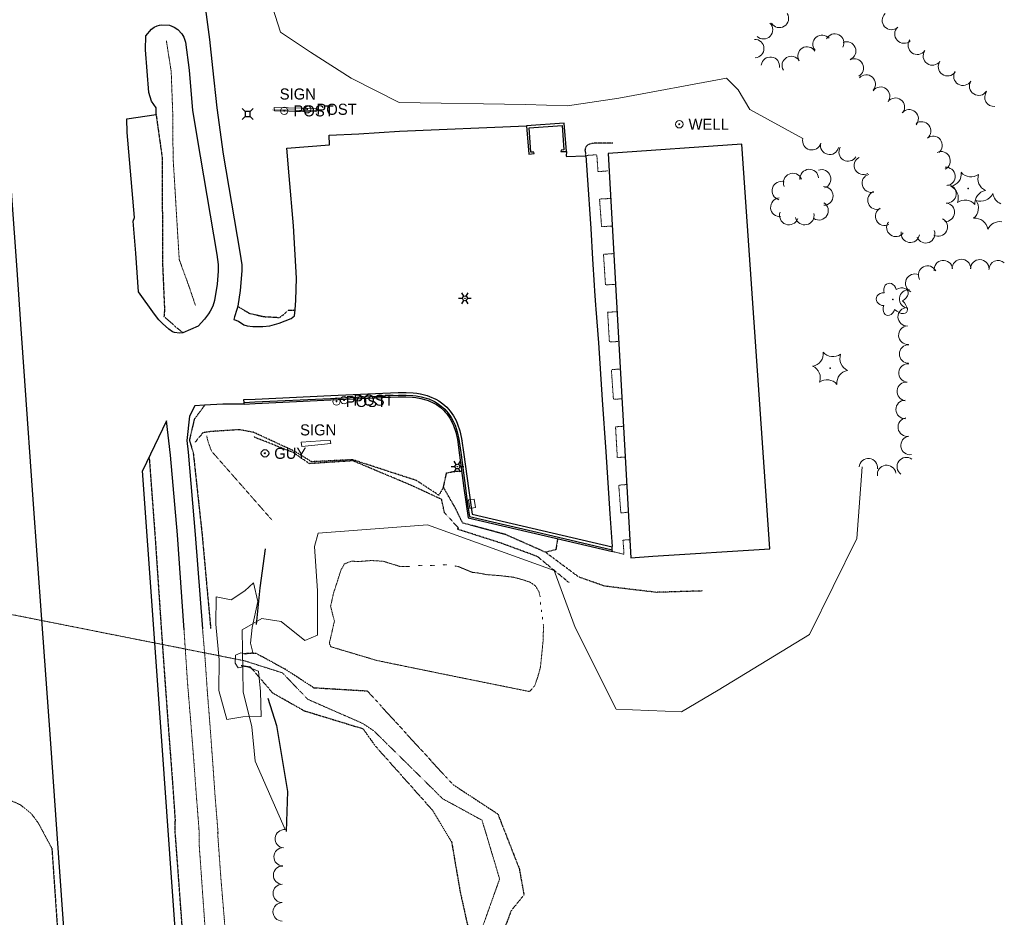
# Model space of a CAD drawing. Extents: x 386588 to 390135, y 96998 to 113606.
# Tile 70 of 93: x 388472 to 388899, y 106480 to 106869. Entities that reach past the tile are written whole.
import ezdxf
from ezdxf.enums import TextEntityAlignment as Align

# ---------------------------------------------------------------- set-up
doc = ezdxf.new("R2010")
doc.units = 0
doc.header["$MEASUREMENT"] = 0
for name, pattern in [('Echnl', [0.4, 0.145, -0.02, 0.01, -0.02, 0.01, -0.02, 0.01, -0.02, 0.145]), ('Wisdot1', [0.0625, 0.03125, -0.03125]), ('Wisdot3', [0.1875, 0.125, -0.0625]), ('Wisdot5', [0.1, 0.05, -0.05]), ('Wisdot6', [0.375, 0.125, -0.0625, 0.03125, -0.0625, 0.03125, -0.0625])]:
    doc.linetypes.add(name, pattern=pattern)
for name, color, linetype, lineweight in [('E_BLD', 241, 'Continuous', 25), ('E_DRN', 40, 'Continuous', 15), ('E_DRN_Pipe', 5, 'Wisdot5', 15), ('E_DRN_RipRap', 40, 'Eripr', 15), ('E_DTM_BreakLines', 30, 'Continuous', 25), ('E_DTM_SlopeBottom', 3, 'Wisdot1', 25), ('E_DTM_SlopeTop', 3, 'Wisdot1', 25), ('E_DWY', 2, 'Wisdot3', 15), ('E_LAND_TreeLine', 3, 'Etrel', 15), ('E_LAND_Vegetation', 3, 'Continuous', 15), ('E_LTG', 21, 'Continuous', 25), ('E_MISCPROP', 30, 'Continuous', 15), ('E_MISCPROP_Well', 4, 'Continuous', 15), ('E_PATH_Sidewalk', 2, 'Wisdot5', 15), ('E_RDWY', 21, 'Continuous', 25), ('E_RDWY_AsphConc', 200, 'Continuous', 25), ('E_RDWY_C_and_G', 21, 'Continuous', 25), ('E_RDWY_Gravel', 21, 'Wisdot3', 25), ('E_SGN', 21, 'Continuous', 15), ('E_UTL_AG_Bold', 30, 'Continuous', 25), ('E_UTL_EGuyWire', 200, 'Continuous', 25), ('E_WAL', 40, 'Continuous', 25), ('E_WTR', 4, 'Wisdot6', 15), ('E_WTR_Channel', 4, 'Echnl', 15), ('E_WTR_Edge', 4, 'Echnl', 25), ('E_WTR_FlowLine', 4, 'Wisdot6', 15)]:
    doc.layers.add(name, color=color, linetype=linetype, lineweight=lineweight)
doc.styles.add('Style-dot_font5', font='dot_font5.shx')
doc.linetypes.add('Eripr', pattern='A,0,[90,dgnlstyle-ewdotudls.shx,S=0.000323,R=0,X=0,Y=0],-0.032175,[91,dgnlstyle-ewdotudls.shx,S=0.000413,R=0,X=0,Y=0],-0.051695,[92,dgnlstyle-ewdotudls.shx,S=0.000348,R=0,X=0,Y=0],-0.03362', length=0.11749)
doc.linetypes.add('Etrel', pattern='A,0,[14,dgnlstyle-ewdotudls.shx,S=0.000293,R=0,X=0,Y=0],-0.036575', length=0.036575)

# ---------------------------------------------------------------- blocks, each defined once
blk = doc.blocks.new('BSGN')
at = {"layer": 'E_SGN', "style": 'Style-dot_font5'}
blk.add_text('SIGN', height=12, dxfattribs=at).set_placement((0, 0), align=Align.MIDDLE_CENTER)
blk = doc.blocks.new('GUY')
at = {"layer": 'E_UTL_EGuyWire'}
for radius in [4, 0.5]:
    blk.add_circle((0, 0), radius, dxfattribs=at)
at = {"layer": 'E_UTL_EGuyWire', "style": 'Style-dot_font5'}
blk.add_text('GUY', height=12, dxfattribs=at).set_placement((10, 0), align=Align.MIDDLE_LEFT)
blk = doc.blocks.new('INLET')
at = {"layer": 'E_DRN', "flags": 128}
blk.add_lwpolyline([(-7.5, 10), (7.5, 10), (7.5, 0), (-7.5, 0)], close=True, dxfattribs=at)
blk = doc.blocks.new('LPOL')
at = {"layer": 'E_LTG'}
for p, q in [((-4, 0), (-1.5, 0)), ((-0.75, 1.3), (-2, 3.46)), ((0.75, 1.3), (2, 3.46)), ((1.5, 0), (4, 0)), ((-2, -3.46), (-0.75, -1.3)), ((2, -3.46), (0.75, -1.3))]:
    blk.add_line(p, q, dxfattribs=at)
for radius in [1.5, 1.5, 1.5, 0.125]:
    blk.add_circle((0, 0), radius, dxfattribs=at)
blk = doc.blocks.new('PED')
at = {"layer": 'E_UTL_AG_Bold'}
for p, q in [((-2.5, 2.5), (-5.33, 5.33)), ((2.5, 2.5), (5.33, 5.33)), ((-2.5, -2.5), (-5.33, -5.33)), ((2.5, -2.5), (5.33, -5.33))]:
    blk.add_line(p, q, dxfattribs=at)
at = {"layer": 'E_UTL_AG_Bold', "flags": 128}
blk.add_lwpolyline([(-2.5, -2.5), (2.5, -2.5), (2.5, 2.5), (-2.5, 2.5)], close=True, dxfattribs=at)
blk = doc.blocks.new('CTRE')
at = {"layer": 'E_LAND_Vegetation'}
blk.add_circle((0, 0), 0.223, dxfattribs=at)
for centre, start, end in [((-11.97, 8.96), 280.2067, 5.97162), ((1.81, 14.92), 220.21132, 305.97623), ((13.83, 5.89), 160.21133, 245.97624), ((-13.83, -5.9), 340.21132, 65.97623), ((-1.81, -14.93), 40.21133, 125.97624)]:
    blk.add_arc(centre, 7.87, start, end, dxfattribs=at)
at = {"layer": 'E_LAND_Vegetation', "extrusion": (0, 0, -1)}
blk.add_arc((-12.03, -9.04), 7.87, 354.07279, 79.74889, dxfattribs=at)
blk = doc.blocks.new('POST')
at = {"layer": 'E_MISCPROP'}
for radius in [4, 0.5]:
    blk.add_circle((0, 0), radius, dxfattribs=at)
at = {"layer": 'E_MISCPROP', "style": 'Style-dot_font5'}
blk.add_text('POST', height=12, dxfattribs=at).set_placement((10, 0), align=Align.MIDDLE_LEFT)
blk = doc.blocks.new('DTRE')
at = {"layer": 'E_LAND_Vegetation'}
blk.add_circle((-0.18, 0), 0.183, dxfattribs=at)
for centre, major_axis, ratio in [((-1.87, 5.32), (1.36, -4.98), 0.782863), ((4.06, 2.74), (-5.27, -2.93), 0.691916), ((-5.87, 0.15), (4.93, -0.12), 0.832022), ((-2.49, -5.24), (1.8, 4.86), 0.716896), ((3.54, -3.71), (-5.01, 4.58), 0.560249)]:
    blk.add_ellipse(centre, major_axis=major_axis, ratio=ratio, start_param=1.570796, end_param=4.712389, dxfattribs=at)
blk = doc.blocks.new('WELL')
at = {"layer": 'E_MISCPROP_Well'}
for radius in [4, 0.5]:
    blk.add_circle((0, 0), radius, dxfattribs=at)
at = {"layer": 'E_MISCPROP_Well', "style": 'Style-dot_font5'}
blk.add_text('WELL', height=12, dxfattribs=at).set_placement((10, 0), align=Align.MIDDLE_LEFT)

msp = doc.modelspace()

# ---------------------------------------------------------------- linework, layer by layer
at = {"layer": 'E_BLD', "ltscale": 5}
for p, q in [((388785.05, 106815.35), (388727.05, 106811.33)), ((388797.08, 106640.13), (388785.05, 106815.35)), ((388727.05, 106811.33), (388736.89, 106636.2)), ((388746.49, 106636.86), (388797.08, 106640.13)), ((388736.89, 106636.2), (388746.49, 106636.86))]:
    msp.add_line(p, q, dxfattribs=at)
at = {"layer": 'E_DRN_Pipe', "flags": 128}
msp.add_lwpolyline([(388447.15, 106615.85), (388568.15, 106591.83)], dxfattribs=at)
at = {"layer": 'E_DRN_RipRap', "flags": 128}
for points in [[(388558.52, 106592.01), (388557.13, 106607.45), (388557.14, 106619.32), (388563.64, 106617.93), (388569.6, 106621.82), (388573.35, 106625.28), (388575.25, 106617.18), (388572.87, 106605.93), (388572.05, 106599.26), (388573.16, 106595.1), (388570.02, 106594.45), (388567.94, 106595.03), (388565.65, 106593.99), (388565.44, 106590.47), (388566.69, 106588.44), (388567.86, 106588.7), (388569.62, 106589.44), (388575.5, 106587), (388576.49, 106578.26), (388576.64, 106567.49), (388568.78, 106567.31), (388561.78, 106566.13), (388558.39, 106578.62)], [(388558.52, 106592.01), (388558.39, 106578.62)]]:
    msp.add_lwpolyline(points, dxfattribs=at)
at = {"layer": 'E_DTM_BreakLines', "flags": 128}
for points in [[(388578.4, 106640.06), (388576.2, 106623.23), (388574.61, 106607.26)], [(388579.65, 106575.38), (388583.35, 106563.5), (388588.13, 106534.99), (388587.57, 106517.67)]]:
    msp.add_lwpolyline(points, dxfattribs=at)
at = {"layer": 'E_DTM_SlopeBottom', "flags": 128}
msp.add_lwpolyline([(388710.12, 106625.44), (388696.42, 106636.73), (388680.45, 106642.6), (388661.75, 106648.57), (388662.19, 106649.17), (388656.19, 106655.58), (388654.9, 106661.48), (388642.33, 106667.32), (388616.45, 106678.21), (388597.64, 106676.96), (388590.69, 106681.73), (388573.53, 106688.54)], dxfattribs=at)
at = {"layer": 'E_DTM_SlopeTop', "flags": 128}
for points in [[(388655.7, 106666.75), (388653.71, 106663.3), (388644.01, 106669.66), (388616.34, 106678.67), (388598.55, 106677.78), (388591.11, 106682.37), (388573.37, 106690.56), (388567.21, 106691.68), (388554.56, 106690.86), (388551.43, 106690.31), (388548.15, 106686.35)], [(388768, 106621.81), (388748.02, 106621.21), (388736.97, 106622.49), (388725.52, 106623.92), (388714.29, 106627.87), (388699.95, 106638.56)]]:
    msp.add_lwpolyline(points, dxfattribs=at)
at = {"layer": 'E_DWY', "flags": 128}
msp.add_lwpolyline([(388485.99, 106510.33), (388480.13, 106521.28), (388477.07, 106525.39), (388472.39, 106529.15), (388468.76, 106530.77), (388465.01, 106532.11), (388461.55, 106532.92), (388458.4, 106533.05), (388454.72, 106532.62), (388452.85, 106531.58), (388451.14, 106530.13), (388449.34, 106527.32), (388448.12, 106524.12), (388447.35, 106519.84), (388446.59, 106515.29), (388445.75, 106512.52), (388444.07, 106510.25), (388441.38, 106509.31), (388437.68, 106509.29), (388433.82, 106509.94), (388408.95, 106515.28), (388405.32, 106516.9), (388402.63, 106518.97), (388401.01, 106521.63), (388399.65, 106524.59), (388398.54, 106528.1), (388397.56, 106531.61), (388397.04, 106534.19), (388396.26, 106536.21)], dxfattribs=at)
at = {"layer": 'E_LAND_TreeLine'}
for p, q in [((388581.58, 106874.68), (388585.08, 106863.86)), ((388585.08, 106863.86), (388598.11, 106855.29)), ((388598.11, 106855.29), (388615.76, 106844)), ((388615.76, 106844), (388636.47, 106833.48)), ((388731.65, 106835.28), (388778.44, 106843.97)), ((388778.44, 106843.97), (388783.38, 106838.88)), ((388783.38, 106838.88), (388788.47, 106830.45)), ((388636.47, 106833.48), (388691.2, 106832.51)), ((388709.45, 106832.03), (388731.65, 106835.28)), ((388691.2, 106832.51), (388709.45, 106832.03)), ((388788.47, 106830.45), (388811.47, 106817.84)), ((388837.1, 106675.57), (388834.8, 106644.55)), ((388648.8, 106650.45), (388601.38, 106646.88)), ((388703.69, 106630.67), (388648.8, 106650.45)), ((388599.89, 106641.05), (388601.38, 106646.88)), ((388601.38, 106646.88), (388599.89, 106641.05)), ((388834.8, 106644.55), (388814.37, 106602.89)), ((388599.89, 106641.05), (388601.12, 106621.91)), ((388712.72, 106605.93), (388703.69, 106630.67)), ((388601.12, 106621.91), (388601.16, 106602.64)), ((388576.94, 106609.83), (388568.42, 106604.9)), ((388585.36, 106608.58), (388576.94, 106609.83)), ((388595.69, 106600.33), (388585.36, 106608.58)), ((388568.42, 106604.9), (388568.88, 106578.13)), ((388730.52, 106570.64), (388712.72, 106605.93)), ((388601.16, 106602.64), (388595.69, 106600.33)), ((388814.37, 106602.89), (388774.7, 106578.82)), ((388568.88, 106578.13), (388572.65, 106562.99)), ((388774.7, 106578.82), (388758.8, 106569.38)), ((388758.8, 106569.38), (388730.52, 106570.64)), ((388572.65, 106562.99), (388574.06, 106548.07)), ((388574.06, 106548.07), (388587.14, 106518.41))]:
    msp.add_line(p, q, dxfattribs=at)
at = {"layer": 'E_LAND_Vegetation'}
for centre, radius, start, end in [((388801.3, 106869.88), 3.99, 211.4891, 31.4737), ((388849.86, 106869), 4.01, 132.5533, 312.538), ((388794.42, 106864.96), 3.99, 225.9387, 45.9233), ((388855.28, 106863.09), 4.01, 132.5533, 312.538), ((388790.63, 106856.8), 3.99, 272.5225, 92.5071), ((388819.8, 106858.69), 3.99, 39.8806, 219.8653), ((388825.28, 106859.2), 3.99, 333.4717, 153.4564), ((388830.46, 106855.79), 3.99, 292.599, 112.5837), ((388861.08, 106858.25), 4.01, 144.2949, 324.2796), ((388813.27, 106853.59), 3.99, 30.967, 210.9517), ((388867.59, 106853.59), 4.01, 144.7788, 324.7634), ((388797.4, 106849.16), 3.99, 352.7063, 172.691), ((388806.43, 106849.48), 3.99, 30.967, 210.9517), ((388833.8, 106848.34), 3.99, 298.0835, 118.0682), ((388874.14, 106848.96), 4.01, 144.7788, 324.7634), ((388880.84, 106844.83), 4.01, 148.8328, 328.8175), ((388838.92, 106841.44), 3.99, 318.1589, 138.1436), ((388887.66, 106840.51), 4.01, 147.3914, 327.3761), ((388845.16, 106836.18), 3.99, 323.5575, 143.5422), ((388894.3, 106835.74), 4.01, 142.9921, 274.9879), ((388851.58, 106831.44), 3.99, 323.5575, 143.5422), ((388857.53, 106826.4), 3.99, 318.8801, 138.8648), ((388862.97, 106821.15), 3.99, 308.1458, 128.1304), ((388815.34, 106816.85), 3.99, 165.715, 345.6997), ((388867.9, 106814.87), 3.99, 308.1458, 128.1304), ((388823.07, 106814.88), 3.99, 165.715, 345.6997), ((388831.08, 106811.98), 3.99, 148.5707, 328.5554), ((388871.36, 106808.2), 3.99, 295.9959, 115.9806), ((388837.71, 106806.15), 3.99, 118.2036, 298.1883), ((388814.25, 106800.43), 4.07, 4.2838, 184.2685), ((388819.51, 106800.29), 4.07, 288.7978, 108.7824), ((388873.47, 106801.4), 3.99, 275.7974, 95.782), ((388807.13, 106798.69), 4.07, 23.2063, 203.1909), ((388841.13, 106798.47), 3.99, 105.3279, 285.3126), ((388802.23, 106795.23), 4.07, 73.6002, 253.5849), ((388820.51, 106792.97), 4.07, 271.1213, 91.106), ((388873.92, 106793.84), 3.99, 265.3135, 85.2982), ((388801.56, 106788.02), 4.07, 94.2127, 274.1973), ((388843.57, 106791.1), 3.99, 110.9579, 290.9425), ((388881.83, 106787.75), 5.72, 309.2388, 35.0037), ((388888.55, 106796.38), 5.72, 249.2388, 335.0037), ((388899.38, 106794.89), 5.72, 189.2388, 247.6976), ((388818.41, 106786.58), 4.07, 238.2342, 58.2188), ((388846.89, 106784.15), 3.99, 118.2002, 298.1849), ((388873.26, 106785.89), 3.99, 265.3135, 85.2982), ((388805.43, 106784.53), 4.07, 159.7785, 339.7632), ((388812.27, 106784.49), 4.07, 193.148, 13.1326), ((388870.14, 106779.54), 3.99, 242.0095, 61.9942), ((388885.95, 106777.61), 5.72, 9.2388, 95.0037), ((388851.75, 106779.33), 3.99, 144.2706, 324.2553), ((388864.68, 106776.55), 3.99, 201.867, 21.8517), ((388896.78, 106776.11), 5.72, 80.958, 155.0037), ((388858.02, 106776.75), 3.99, 171.2151, 351.1998), ((388880.17, 106761.5), 4.02, 0.9814, 180.966), ((388888.11, 106761.33), 4.02, 358.5803, 178.5649), ((388865.53, 106758.64), 4.02, 27.084, 207.0687), ((388872.37, 106761.01), 4.02, 6.924, 186.9087), ((388896.11, 106760.97), 4.02, 48.7838, 177.7507), ((388859.94, 106755.13), 4.02, 65.4294, 245.4141), ((388857.35, 106748.34), 4.02, 84.5203, 264.505), ((388856.71, 106740.58), 4.02, 91.1648, 271.1495), ((388856.99, 106732.63), 4.02, 93.4351, 273.4197), ((388857.31, 106724.47), 4.02, 89.8017, 269.7864), ((388857.07, 106716.25), 4.02, 84.5318, 264.5165), ((388856.27, 106708.22), 4.02, 83.6137, 263.5984), ((388855.81, 106700.48), 4.02, 91.022, 271.0067), ((388856.73, 106692.79), 4.02, 98.6206, 278.6053), ((388857.94, 106684.84), 4.02, 98.6206, 278.6053), ((388839.88, 106675.17), 4.02, 354.2658, 174.2505), ((388847.77, 106672.29), 4.02, 8.3495, 188.3342), ((388856.3, 106675.66), 4.02, 54.1564, 234.1411), ((388586.76, 106514.44), 3.98, 84.4793, 264.464), ((388586.21, 106506.64), 3.98, 88.2893, 268.274), ((388585.97, 106498.67), 3.98, 88.2893, 268.274), ((388585.84, 106490.76), 3.98, 89.7402, 269.7249), ((388585.8, 106482.79), 3.98, 89.7402, 269.7249)]:
    msp.add_arc(centre, radius, start, end, dxfattribs=at)
at = {"layer": 'E_PATH_Sidewalk', "flags": 128}
for points in [[(388717.4, 106810.48), (388722.17, 106810.82), (388722.67, 106803.47), (388727.06, 106803.83)], [(388728.15, 106791.85), (388723.34, 106791.61), (388724.23, 106779.65), (388728.82, 106779.9)], [(388729.49, 106767.98), (388725.07, 106767.67), (388725.91, 106754.45), (388730.24, 106754.64)], [(388730.9, 106742.82), (388726.86, 106742.53), (388727.62, 106729.75), (388731.63, 106729.86)], [(388732.3, 106717.98), (388728.47, 106717.67), (388729.37, 106704.89), (388733.03, 106705.03)], [(388733.69, 106693.18), (388730.29, 106692.92), (388731.05, 106679.6), (388734.44, 106679.86)], [(388735.11, 106667.91), (388731.68, 106667.66), (388732.57, 106655.61), (388735.79, 106655.94)], [(388736.46, 106644), (388733.48, 106643.85), (388733.78, 106640.55)], [(388728.93, 106638.91), (388733.93, 106637.68), (388733.78, 106640.55)], [(388543.29, 106604.77), (388544.8, 106581.93), (388546.18, 106565.2), (388547.45, 106549.27), (388548.47, 106535.17), (388549.76, 106518.69)], [(388551.31, 106605.38), (388552.34, 106593.21), (388553.35, 106578.6), (388554.6, 106562.78), (388555.7, 106547.8), (388556.73, 106532.99), (388558.07, 106516.56)], [(388555.2, 106433.37), (388553.01, 106467.13), (388549.88, 106511.37), (388549.76, 106518.69)], [(388557.84, 106517.11), (388559.21, 106497.95), (388564.45, 106434.81)]]:
    msp.add_lwpolyline(points, dxfattribs=at)
at = {"layer": 'E_RDWY', "flags": 128}
for points in [[(388454.24, 106992), (388457.86, 106941.65), (388459.61, 106917.21), (388463.62, 106860.49), (388467.19, 106811.1), (388470.8, 106760.88), (388472.45, 106737.38), (388474.15, 106712.88), (388477.76, 106661.47), (388481.45, 106609.4), (388485.24, 106557.72), (388488.7, 106508.38), (388492.83, 106451.38), (388494.33, 106430.33)], [(388542.65, 106431.4), (388538.25, 106491.54), (388534.66, 106542.55), (388529.92, 106609.51), (388525.3, 106673.83)]]:
    msp.add_lwpolyline(points, dxfattribs=at)
at = {"layer": 'E_RDWY_AsphConc', "flags": 128}
for points in [[(388546.49, 106919.58), (388554.25, 106860.67), (388555.58, 106848.53), (388557.55, 106831.1), (388560.28, 106811), (388567.45, 106768.58), (388568.32, 106763.11), (388568.32, 106763.11), (388568.4, 106760.57), (388568.4, 106760.57), (388567.63, 106751.96), (388567.63, 106751.96), (388566.56, 106745.21), (388566.56, 106745.21), (388566.22, 106743.82), (388566.22, 106743.82), (388565.14, 106740.55)], [(388549.43, 106736.55), (388542.81, 106733.71), (388541.34, 106733.52), (388539.19, 106733.76), (388539.19, 106733.76), (388538.23, 106734.15), (388538.23, 106734.15), (388536.73, 106735.25), (388536.73, 106735.25), (388533.98, 106737.65), (388533.98, 106737.65), (388532.39, 106739.31), (388532.39, 106739.31), (388530.46, 106741.79), (388523.61, 106751.46), (388522.35, 106768.23), (388521.27, 106781.97), (388521.79, 106783.58), (388518.63, 106820.47), (388518.48, 106826.35), (388531.17, 106828.23), (388531.16, 106831.06), (388529.16, 106834.04), (388528.02, 106837.76), (388526.65, 106856.27), (388526.7, 106862.26), (388529.15, 106865.17), (388530.31, 106866.01), (388531.57, 106866.68), (388531.57, 106866.68), (388532.58, 106867.01), (388533.63, 106867.15), (388533.63, 106867.15), (388536.96, 106866.89), (388539.02, 106866.15), (388540.64, 106865), (388540.64, 106865), (388542.37, 106863.22), (388542.37, 106863.22), (388543.25, 106861.76), (388543.92, 106859.55)], [(388536.96, 106866.89), (388536.96, 106866.89)], [(388539.02, 106866.15), (388539.02, 106866.15)], [(388543.25, 106861.76), (388543.25, 106861.76)], [(388543.92, 106859.55), (388543.92, 106859.55)], [(388543.92, 106859.55), (388545.44, 106847.38), (388547.02, 106830), (388550.33, 106810.2), (388557.49, 106767.63), (388558.05, 106763.23), (388558.05, 106763.23), (388558.13, 106760.43), (388558.13, 106760.43), (388557.67, 106754.72), (388556.5, 106747.67), (388556.5, 106747.67), (388555.77, 106745.24), (388554.61, 106742.99), (388553.82, 106741.89)], [(388565.14, 106740.55), (388564.84, 106739.36), (388566.84, 106738.65), (388569.2, 106737.1), (388570.62, 106736.62), (388573.05, 106736.38), (388573.05, 106736.38), (388577.38, 106736.37), (388580.46, 106736.74), (388584.54, 106737.87), (388589.65, 106739.91), (388591.1, 106741.08), (388591.44, 106743.58), (388591.8, 106747.77), (388591.99, 106757.31), (388590.67, 106780.01), (388588.87, 106801.69), (388587.83, 106813.72), (388606.3, 106815.15), (388606.15, 106819.36), (388619, 106819.93), (388636.69, 106820.95), (388691.75, 106823.29)], [(388709, 106812.18), (388708.89, 106810.16)], [(388557.67, 106754.72), (388557.67, 106754.72)], [(388530.46, 106741.79), (388530.46, 106741.79)], [(388553.82, 106741.89), (388552.2, 106739.62), (388549.43, 106736.55)], [(388554.61, 106742.99), (388554.61, 106742.99)], [(388569.2, 106737.1), (388569.2, 106737.1)], [(388570.62, 106736.62), (388570.62, 106736.62)], [(388577.38, 106736.37), (388577.38, 106736.37)], [(388580.46, 106736.74), (388580.46, 106736.74)], [(388584.54, 106737.87), (388584.54, 106737.87)], [(388547.99, 106702.07), (388545.66, 106697.48), (388544.56, 106686.96), (388545.12, 106681.91), (388548.1, 106646.31), (388551.31, 106605.38)], [(388569.33, 106702.75), (388560.09, 106702.68), (388552.22, 106702.24), (388547.99, 106702.07)], [(388569.32, 106702.79), (388569.29, 106703.53), (388569.2, 106704.72)], [(388535.67, 106695.52), (388525.3, 106673.83)], [(388543.29, 106604.77), (388540.46, 106646.1), (388537.39, 106680.62), (388535.67, 106695.52)], [(388728.93, 106638.91), (388728.85, 106639.59), (388728.83, 106640.94)]]:
    msp.add_lwpolyline(points, dxfattribs=at)
at = {"layer": 'E_RDWY_AsphConc', "extrusion": (-0.035299, 0.999377, 0), "elevation": 93022.51, "flags": 128}
msp.add_lwpolyline([(-392236.95, 1614.24), (-392245.22, 1614.37)], dxfattribs=at)
at = {"layer": 'E_RDWY_AsphConc', "flags": 128}
msp.add_lwpolyline([(388549.43, 106736.55), (388549.43, 106736.55)], close=True, dxfattribs=at)
at = {"layer": 'E_RDWY_C_and_G', "flags": 128}
for points in [[(388717.4, 106810.48), (388717.92, 106801.93), (388719.53, 106778.82), (388720.36, 106765.63), (388721.04, 106754.28), (388721.23, 106751.65), (388721.46, 106747.76), (388721.65, 106745.58), (388721.69, 106743.95), (388722.84, 106729.33), (388724.45, 106704.63), (388726.05, 106682.08), (388726.06, 106682.08), (388727.79, 106655.27), (388728.8, 106641.08)], [(388569.2, 106704.72), (388574.08, 106704.93), (388606.91, 106706.51), (388629.4, 106707.51), (388636.15, 106707.79), (388639.51, 106707.8), (388642.59, 106707.63), (388644.12, 106707.46), (388646.4, 106707.08), (388648.64, 106706.5), (388649.73, 106706.12), (388652.41, 106704.91), (388653.68, 106704.16), (388655.48, 106702.88), (388657.13, 106701.41), (388657.88, 106700.6), (388658.65, 106699.68), (388660.03, 106697.71), (388661.18, 106695.6), (388661.83, 106694.13), (388662.85, 106691.12), (388663.58, 106687.8), (388664.53, 106680.95), (388666.55, 106666.4), (388668.17, 106655.02), (388698.51, 106648.02), (388728.83, 106640.94)], [(388569.29, 106703.53), (388574, 106703.75), (388606.82, 106705.27), (388629.5, 106706.33), (388636.16, 106706.64), (388639.48, 106706.66), (388642.44, 106706.51), (388643.92, 106706.35), (388646.11, 106705.97), (388648.26, 106705.4), (388649.31, 106705.04), (388651.84, 106703.87), (388653.04, 106703.16), (388654.74, 106701.94), (388656.29, 106700.54), (388657, 106699.77), (388657.73, 106698.9), (388659.02, 106697.03), (388660.11, 106695.03), (388660.72, 106693.64), (388661.7, 106690.79), (388662.44, 106687.53), (388663.38, 106680.79), (388665.25, 106666.35), (388666.1, 106659.26), (388667.04, 106654.13), (388698.21, 106646.86), (388728.85, 106639.59)], [(388569.32, 106702.79), (388574.06, 106703.06), (388606.88, 106704.58), (388629.49, 106705.56), (388636.14, 106705.87), (388639.45, 106705.89), (388642.34, 106705.74), (388643.77, 106705.58), (388645.91, 106705.22), (388648.01, 106704.67), (388649.04, 106704.32), (388651.49, 106703.22), (388652.66, 106702.55), (388654.31, 106701.39), (388655.82, 106700.06), (388656.51, 106699.34), (388657.21, 106698.5), (388658.45, 106696.7), (388659.49, 106694.77), (388660.07, 106693.43), (388661, 106690.67), (388661.74, 106687.41), (388662.67, 106680.67), (388664.54, 106666.37), (388666.38, 106653.52), (388698.06, 106646.13), (388728.93, 106638.91)], [(388639.48, 106705.94), (388639.48, 106705.94)], [(388645.06, 106705.64), (388645.06, 106705.64)], [(388645.55, 106707.48), (388645.55, 106707.48)], [(388649.77, 106706.13), (388649.77, 106706.13)], [(388649.36, 106704.85), (388649.36, 106704.85)], [(388654.41, 106701.25), (388654.41, 106701.25)], [(388654.89, 106701.67), (388654.89, 106701.67)], [(388655.54, 106702.76), (388655.54, 106702.76)], [(388656.58, 106699.31), (388656.58, 106699.31)], [(388657.07, 106699.75), (388657.07, 106699.75)], [(388657.97, 106700.57), (388657.97, 106700.57)], [(388661, 106690.81), (388661, 106690.81)], [(388661.66, 106690.89), (388661.66, 106690.89)], [(388662.9, 106691.22), (388662.9, 106691.22)], [(388662.23, 106686.46), (388662.23, 106686.46)], [(388664.11, 106686.89), (388664.11, 106686.89)]]:
    msp.add_lwpolyline(points, dxfattribs=at)
at = {"layer": 'E_RDWY_Gravel', "flags": 128}
for points in [[(388531.17, 106828.23), (388533.84, 106809.28)], [(388717.31, 106813.97), (388717.04, 106812.91)], [(388717.04, 106812.91), (388717.06, 106812.23)], [(388717.04, 106812.91), (388717.04, 106812.91)], [(388717.06, 106812.23), (388717.34, 106811.42)], [(388717.06, 106812.23), (388717.06, 106812.23)], [(388717.66, 106814.53), (388717.31, 106813.97)], [(388717.31, 106813.97), (388717.31, 106813.97)], [(388718.15, 106814.93), (388717.66, 106814.53)], [(388717.66, 106814.53), (388717.66, 106814.53)], [(388719.29, 106815.5), (388718.15, 106814.93)], [(388718.15, 106814.93), (388718.15, 106814.93)], [(388720.15, 106815.73), (388719.29, 106815.5)], [(388719.29, 106815.5), (388719.29, 106815.5)], [(388721.24, 106815.79), (388720.15, 106815.73)], [(388720.15, 106815.73), (388720.15, 106815.73)], [(388729.05, 106815.83), (388721.24, 106815.79)], [(388533.84, 106809.28), (388533.91, 106764.94)], [(388717.34, 106811.42), (388717.15, 106810.46)], [(388717.34, 106811.42), (388717.34, 106811.42)], [(388533.91, 106764.94), (388534.82, 106743.58)], [(388534.82, 106743.58), (388534.58, 106740.75)], [(388534.58, 106740.75), (388540.4, 106735.64)], [(388540.4, 106735.64), (388542.81, 106733.71)], [(388552.22, 106702.24), (388547.73, 106696.22)], [(388547.73, 106696.22), (388545.59, 106687.17)], [(388545.59, 106687.17), (388547.26, 106681.7)], [(388547.26, 106681.7), (388551.08, 106646.51)], [(388528.19, 106679.49), (388530.73, 106645.23), (388533.58, 106603.04)], [(388655.7, 106666.75), (388657.09, 106672.98)], [(388657.09, 106672.98), (388660.5, 106673.64)], [(388660.5, 106673.64), (388663.53, 106673.74)], [(388660.98, 106657.54), (388655.7, 106666.75)], [(388664.04, 106651.21), (388660.98, 106657.54)], [(388664.6, 106651.11), (388664.04, 106651.21)], [(388682.63, 106646.24), (388664.6, 106651.11)], [(388551.08, 106646.51), (388554.82, 106605.54)], [(388699.95, 106638.56), (388682.63, 106646.24)], [(388705.22, 106644.59), (388704.41, 106639.69)], [(388704.41, 106639.69), (388699.95, 106638.56)], [(388533.58, 106603.04), (388534.76, 106586.25), (388536.06, 106568.19), (388537.24, 106552.66), (388538.38, 106537.43), (388539.45, 106522.08)], [(388545.78, 106431.94), (388539.48, 106517.16), (388539.45, 106522.08)], [(388485.99, 106510.33), (388486.14, 106508.4), (388491.54, 106429.98)]]:
    msp.add_lwpolyline(points, dxfattribs=at)
at = {"layer": 'E_RDWY_Gravel', "extrusion": (0.51092, 0.859628, 0), "elevation": 290287.58, "flags": 128}
msp.add_lwpolyline([(-279484.59, 1613.15), (-279491.14, 1613.02)], dxfattribs=at)
at = {"layer": 'E_RDWY_Gravel', "extrusion": (0.227863, 0.973693, 0), "elevation": 192475.19, "flags": 128}
msp.add_lwpolyline([(-354027.51, 1613.02), (-354033.24, 1613.09)], dxfattribs=at)
at = {"layer": 'E_RDWY_Gravel', "extrusion": (0.054891, 0.998492, 0), "elevation": 127909.19, "flags": 128}
msp.add_lwpolyline([(-382132.8, 1613.09), (-382139.21, 1613.18)], dxfattribs=at)
at = {"layer": 'E_RDWY_Gravel', "extrusion": (-0.568486, 0.822693, 0), "elevation": -133090.41, "flags": 128}
msp.add_lwpolyline([(-380365.72, 1613.18), (-380368.88, 1613.26)], dxfattribs=at)
at = {"layer": 'E_RDWY_Gravel', "extrusion": (-0.713044, 0.701119, 0), "elevation": -202240.78, "flags": 128}
msp.add_lwpolyline([(-348557.32, 1613.26), (-348559.34, 1613.39)], dxfattribs=at)
at = {"layer": 'E_RDWY_Gravel', "extrusion": (-0.042809, 0.999083, 0), "elevation": 90010.49, "flags": 128}
msp.add_lwpolyline([(-392801.55, 1613.39), (-392804.8, 1613.26)], dxfattribs=at)
at = {"layer": 'E_SGN', "ltscale": 5}
msp.add_line((388581.76, 106830.25), (388600.93, 106830), dxfattribs=at)
at = {"layer": 'E_SGN', "flags": 128}
msp.add_lwpolyline([(388600.52, 106829.43), (388600.51, 106830.82), (388582.4, 106831.32), (388582.55, 106829.81), (388600.52, 106829.43)], dxfattribs=at)
msp.add_lwpolyline([(388606.86, 106685.71), (388594.37, 106684.41), (388594.07, 106686.21), (388606.65, 106687.17)], close=True, dxfattribs=at)
at = {"layer": 'E_WAL', "flags": 128}
msp.add_lwpolyline([(388709, 106812.18), (388708.06, 106824.43), (388691.75, 106823.29), (388692.65, 106811.05), (388694.96, 106811.3), (388694.91, 106811.99), (388693.56, 106811.98), (388692.86, 106822.44), (388707.15, 106823.52), (388707.82, 106812.94), (388706.76, 106812.81), (388706.63, 106812.24), (388709, 106812.18)], dxfattribs=at)
at = {"layer": 'E_WTR', "flags": 128}
for points in [[(388615.63, 106634.65), (388612.73, 106633.51), (388611.19, 106630.64), (388609.81, 106626.2), (388608.11, 106621.04), (388606.79, 106615.21), (388608.44, 106608.71)], [(388641.12, 106632.41), (388636.78, 106632.47), (388632.96, 106633.61), (388629.58, 106634.69), (388624.49, 106634.99), (388619.34, 106634.59), (388615.75, 106634.69), (388615.63, 106634.65)], [(388657.14, 106633.19), (388655.36, 106633.11)], [(388646.45, 106632.84), (388645.69, 106632.86), (388644.67, 106632.75)], [(388651.79, 106632.91), (388650.01, 106632.79)], [(388685.85, 106627.79), (388679.78, 106628.49), (388674.6, 106628.87), (388670.45, 106629.65), (388668.34, 106629.82), (388662.18, 106632.36), (388660.65, 106632.65)], [(388697.63, 106619.24), (388697.08, 106621.54), (388695.48, 106624.1), (388693.31, 106625.58), (388689.84, 106626.74), (388685.85, 106627.79)], [(388697.77, 106615.99), (388697.75, 106617.08)], [(388698.24, 106612.76), (388698.07, 106613.84)], [(388608.44, 106608.71), (388606.24, 106599.01), (388606.93, 106597.63), (388626.81, 106591.7), (388659.04, 106585.09), (388692.87, 106578.27)], [(388698.04, 106591.63), (388698.95, 106600.87), (388699.03, 106606.91), (388698.98, 106607.37)], [(388698.71, 106609.53), (388698.57, 106610.61)], [(388693.06, 106578.24), (388695.28, 106580.82), (388696.6, 106584.65), (388697.66, 106588.46), (388698.04, 106591.63)]]:
    msp.add_lwpolyline(points, dxfattribs=at)
at = {"layer": 'E_WTR_Channel', "flags": 128}
for points in [[(388568.27, 106591.94), (388585.92, 106586.32)], [(388585.92, 106586.32), (388596.96, 106574.84)], [(388596.96, 106574.84), (388620.75, 106564.41), (388625.64, 106561.12), (388655.35, 106531.81), (388672.43, 106522.48), (388680.05, 106497.06), (388671.22, 106472.25), (388670.58, 106468.18), (388689.31, 106440.17), (388704.91, 106414.54), (388718.41, 106404.06), (388747.79, 106389.32), (388756.58, 106387.92), (388767.91, 106375.47), (388783.69, 106324.18), (388790.99, 106296.81), (388842.04, 106237.9)]]:
    msp.add_lwpolyline(points, dxfattribs=at)
at = {"layer": 'E_WTR_Edge', "flags": 128}
for points in [[(388569.14, 106594.77), (388574.47, 106594.87), (388587.01, 106588)], [(388568.01, 106589.5), (388571.98, 106588.93), (388581.72, 106577.58)], [(388599.44, 106579.9), (388587.01, 106588)], [(388594.94, 106570.05), (388581.72, 106577.58)], [(388599.44, 106579.9), (388622.68, 106578.52), (388659.68, 106538.03), (388679.25, 106525.2), (388688.56, 106501.5), (388690.6, 106490.13), (388685.1, 106483.36), (388679.58, 106468.95), (388696.49, 106444.26), (388716.9, 106421.49), (388719.64, 106408.22), (388748.42, 106395.82), (388759.31, 106392.55), (388776.7, 106376.34), (388792.84, 106325.51), (388798.96, 106298.31), (388850.65, 106248.37)], [(388594.94, 106570.05), (388620.83, 106562.13), (388626.16, 106554.65), (388650.86, 106526.91), (388659.24, 106513.07), (388662.91, 106491.61), (388668.4, 106466.85), (388683.87, 106436.99), (388698.68, 106411.16), (388713.87, 106389.65), (388747.15, 106383.34), (388752.15, 106382.03), (388761.02, 106375.42), (388773.16, 106321.03), (388781.02, 106293.77), (388837.83, 106232.88)]]:
    msp.add_lwpolyline(points, dxfattribs=at)
at = {"layer": 'E_WTR_FlowLine', "flags": 128}
for points in [[(388535.65, 106860.1), (388537.72, 106846.82), (388538.37, 106829.1), (388538.54, 106809.55), (388541.19, 106765.43), (388545.58, 106753.38), (388548.19, 106745.62)], [(388553.1, 106689), (388553.68, 106686.51), (388555.22, 106682.36), (388581.52, 106652.4)]]:
    msp.add_lwpolyline(points, dxfattribs=at)

# ---------------------------------------------------------------- block references
at = {"layer": 'E_DRN', "xscale": 0.25, "yscale": 0.25, "zscale": 0.25, "rotation": 278.3019803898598}
msp.add_blockref('INLET', (388666.8, 106659.43), dxfattribs=at)
at = {"layer": 'E_LAND_Vegetation'}
for name, p, xscale, yscale, zscale in [('CTRE', (388883.07, 106796.22), 0.7108526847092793, 0.7108526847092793, 0.7108526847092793), ('DTRE', (388850.56, 106748.12), 0.6769248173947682, 0.6769248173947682, 0.6769248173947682), ('CTRE', (388823.26, 106718.32), 0.7108526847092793, 0.7108526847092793, 0.7108526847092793)]:
    msp.add_blockref(name, p, dxfattribs=dict(at, xscale=xscale, yscale=yscale, zscale=zscale))
at = {"layer": 'E_LTG', "xscale": 0.692840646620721, "yscale": 0.692840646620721, "zscale": 0.692840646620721}
for p in [(388665.01, 106748.62, 1615.86), (388661.76, 106675.7)]:
    msp.add_blockref('LPOL', p, dxfattribs=at)
at = {"layer": 'E_MISCPROP', "xscale": 0.3999999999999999, "yscale": 0.3999999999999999, "zscale": 0.3999999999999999}
for p in [(388586.71, 106829.82, 1615), (388596.65, 106830.5, 1614.09), (388609.36, 106703.92), (388612.64, 106704.48)]:
    msp.add_blockref('POST', p, dxfattribs=at)
at = {"layer": 'E_MISCPROP_Well', "xscale": 0.3999999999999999, "yscale": 0.3999999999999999, "zscale": 0.3999999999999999}
msp.add_blockref('WELL', (388757.92, 106824.01, 1615.18), dxfattribs=at)
at = {"layer": 'E_SGN', "xscale": 0.3999999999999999, "yscale": 0.3999999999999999, "zscale": 0.3999999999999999}
for p in [(388592.59, 106837.12), (388601.42, 106691.6)]:
    msp.add_blockref('BSGN', p, dxfattribs=at)
at = {"layer": 'E_UTL_AG_Bold', "xscale": 0.4503659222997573, "yscale": 0.4503659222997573, "zscale": 0.4503659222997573}
msp.add_blockref('PED', (388570.87, 106828.45), dxfattribs=at)
at = {"layer": 'E_UTL_EGuyWire', "xscale": 0.3999999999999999, "yscale": 0.3999999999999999, "zscale": 0.3999999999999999}
msp.add_blockref('GUY', (388578.36, 106681.45), dxfattribs=at)

doc.saveas('drawing.dxf')
